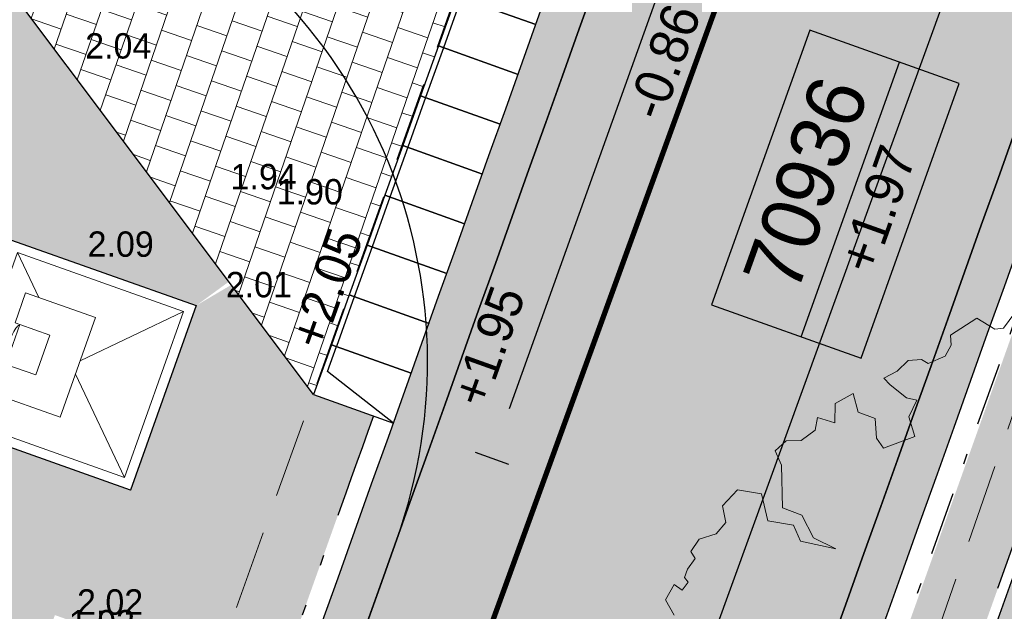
# Model space of a CAD drawing. Header units: metres. Extents: x 134157 to 138734, y 451157 to 455772.
# Tile 135 of 256: x 136401.39 to 136410.69, y 453369.06 to 453374.65. Entities that reach past the tile are written whole.
import ezdxf
from ezdxf import colors
from ezdxf.entities.mleader import LeaderData, LeaderLine
from ezdxf.enums import TextEntityAlignment as Align
from ezdxf.math import Vec2, Vec3

# ---------------------------------------------------------------- set-up
doc = ezdxf.new("R2010")
doc.units = ezdxf.units.M
for name, pattern in [('DASHDOT__G2', [1.2, 0.6, -0.3, 0, -0.3]), ('HIDDEN__G5', [1.125, 0.75, -0.375]), ('TR18X20__G2', [2.5999999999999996, 1, -0.4, 0, -0.4, 0, -0.4, 0, -0.4])]:
    doc.linetypes.add(name, pattern=pattern)
doc.layers.add('-DR-alg-hulplijnen bochtstralen uitritconstructies', color=210, linetype='Continuous', plot=False)
doc.layers.add('-DR-alg-hulplijnen kantverharding asflast nieuwe fietsstraat', color=7, linetype='Continuous', true_color=0xff9429, plot=False)
for name, color, linetype, lineweight in [('-DR-bs-boom', 253, 'Continuous', 13), ('-DR-bs-inr-ondergrondse afvalcontainer jutfaseweg', 253, 'Continuous', 9), ('-DR-nw-rio-HWA 125', 170, 'HIDDEN__G5', 13), ('-DR-nw-vh-arc-dubbelklinkers inritten', 253, 'Continuous', 9), ('-DR-nw-vh-arc-tegels 300x300x45', 253, 'Continuous', 9)]:
    doc.layers.add(name, color=color, linetype=linetype, lineweight=lineweight)
for name, color, linetype in [('-DR-bs-rio-DWA Jutfaseweg', 253, 'Continuous'), ('-DR-bs-rio-putnummer @ 0.2', 253, 'Continuous'), ('-DR-bs-rio-txt @ 0.2', 253, 'Continuous'), ('-DR-bs-txt-hoogtemaat', 253, 'Continuous'), ('-DR-nw-maatvoering', 3, 'Continuous'), ('-DR-nw-rio-txt aandachtspunten', 2, 'Continuous'), ('-DR-nw-txt-hoogtemaat', 2, 'Continuous'), ('-DR-nw-vh-band 10x20 ob', 2, 'HIDDEN__G5'), ('-DR-nw-vh-band 18-20x25', 2, 'TR18X20__G2'), ('-DR-nw-vh-band 5-20x25', 2, 'DASHDOT__G2'), ('-DR-nw-vh-band inritband 800x180x500mm', 2, 'Continuous'), ('-DR-nw-vh-kantverharding', 3, 'Continuous'), ('-DR-nw-vh-scheiding verhardingen trottoir', 1, 'Continuous')]:
    doc.layers.add(name, color=color, linetype=linetype)
doc.layers.add('-DR-nw-gr-arc-gras', color=7, linetype='Continuous', true_color=0xb5d5a4)
doc.layers.add('-DR-nw-vh-arc-asfalt fietsstraat rood', color=7, linetype='Continuous', lineweight=9, true_color=0xdfbfc7)
doc.layers.add('-DR-nw-vh-arc-sbs kf bruinrood rabat halfsteens', color=7, linetype='Continuous', lineweight=9, true_color=0xb88485)
doc.layers.add('-DR-nw-vh-arc-halfverharding stabilizer', color=7, linetype='Continuous', lineweight=9, true_color=0xe2e1c1, transparency=0.1)
doc.layers.add('-DR-nw-vh-kantverharding halfverharding stabilizer', color=7, linetype='Continuous', true_color=0xe2e1c1, transparency=0.1)
doc.styles.add('CiCom Engineering', font='txt', dxfattribs={"height": 1.8})
doc.styles.add('Drong', font='txt', dxfattribs={"height": 1.8})
doc.dimstyles.new('Drong', dxfattribs={"dimtxt": 1.8, "dimasz": 2.5, "dimexe": 0, "dimexo": 0, "dimgap": 0.9, "dimtad": 1, "dimzin": 0, "dimdsep": 46, "dimtxsty": 'Drong', "dimblk": 'dimblk-wit', "dimcen": 0, "dimse1": 1, "dimse2": 1, "dimclrd": 256, "dimclre": 1, "dimclrt": 7, "dimadec": 0, "dimazin": 0, "dimtfac": 1, "dimtmove": 0, "dimatfit": 3, "dimfxl": 1, "dimtolj": 1, "dimtzin": 0, "dimarcsym": 0})
pattern_1 = [(115.3356253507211, (136419.7180158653, 453326.2367068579), (-0.2236810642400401, -0.1059037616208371), [0.06, -0.187485]), (205.3356253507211, (136419.7180158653, 453326.2367068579), (0.1059037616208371, -0.22368106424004), [0.06, -0.187485])]

# ---------------------------------------------------------------- blocks, each defined once
blk = doc.blocks.new('Boom bestaand 1')
blk.add_lwpolyline([(-0.4931990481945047, 0.06071941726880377), (-0.4854294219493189, 0.04730521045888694), (-0.4875485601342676, 0.04024520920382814), (-0.5016751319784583, 0.03036107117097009), (-0.4974370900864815, 0.00494493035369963), (-0.4896674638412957, 0.002120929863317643), (-0.4832352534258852, -0.006023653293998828), (-0.4832352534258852, -0.0211265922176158), (-0.4885680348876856, -0.02468023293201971), (-0.4921233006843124, -0.03534115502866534), (-0.4876793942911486, -0.04689045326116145), (-0.4867905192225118, -0.05932826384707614), (-0.4796799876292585, -0.05666299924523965), (-0.4645700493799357, -0.04866734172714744), (-0.459237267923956, -0.04156006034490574), (-0.449460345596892, -0.05310935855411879), (-0.4325726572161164, -0.05488624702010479), (-0.4341562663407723, -0.082442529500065), (-0.4438616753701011, -0.08442230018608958), (-0.4591129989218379, -0.0788789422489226), (-0.4694125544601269, -0.08976781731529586), (-0.4852582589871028, -0.08739209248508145), (-0.4834755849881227, -0.1044182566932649), (-0.4690165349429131, -0.1107536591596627), (-0.4787219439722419, -0.1222364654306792), (-0.4698088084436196, -0.1279778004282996), (-0.4666397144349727, -0.1420344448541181), (-0.471197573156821, -0.1534835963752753), (-0.4672833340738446, -0.1649416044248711), (-0.4544219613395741, -0.1649416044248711), (-0.4219893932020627, -0.1780763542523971), (-0.409966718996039, -0.1657799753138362), (-0.389277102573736, -0.1643826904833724), (-0.3736199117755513, -0.1512478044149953), (-0.3909544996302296, -0.175281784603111), (-0.4052137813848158, -0.175281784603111), (-0.4169567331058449, -0.1934470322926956), (-0.4393239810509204, -0.1892550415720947), (-0.4502279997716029, -0.2060228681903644), (-0.4429587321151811, -0.2225112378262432), (-0.4293484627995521, -0.2253992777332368), (-0.4239762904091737, -0.2366267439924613), (-0.4254414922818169, -0.2510271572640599), (-0.418848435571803, -0.2612782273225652), (-0.4122553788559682, -0.2603019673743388), (-0.4066391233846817, -0.2695767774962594), (-0.4012669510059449, -0.2747023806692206), (-0.3966274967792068, -0.2734819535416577), (-0.3924762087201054, -0.2805602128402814), (-0.3993135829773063, -0.2847094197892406), (-0.3905228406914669, -0.2961809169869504), (-0.3763599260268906, -0.2947164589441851)])
blk = doc.blocks.new('*U16')
for points in [[(3.702916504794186, 10.35801184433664), (2.949606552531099, 10.62731486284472), (2.781292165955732, 10.1564961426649), (3.534602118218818, 9.887193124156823)], [(3.702916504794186, 10.35801184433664), (2.912531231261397, 10.37507406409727), (2.828374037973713, 10.13966470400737)], [(3.53460211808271, 9.887193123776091), (2.781292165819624, 10.15649614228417), (2.612977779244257, 9.685677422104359), (3.366287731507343, 9.416374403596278)], [(2.828374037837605, 10.13966470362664), (2.660059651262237, 9.668845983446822)], [(3.366287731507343, 9.416374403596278), (2.612977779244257, 9.685677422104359), (2.444663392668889, 9.214858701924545), (3.197973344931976, 8.945555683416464)], [(2.660059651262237, 9.668845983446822), (2.491745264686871, 9.198027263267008)], [(3.197973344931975, 8.945555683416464), (2.444663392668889, 9.214858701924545), (2.276349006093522, 8.74403998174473), (3.029658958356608, 8.47473696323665)], [(2.491745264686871, 9.198027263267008), (2.323430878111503, 8.727208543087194)], [(3.029658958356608, 8.47473696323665), (2.276349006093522, 8.74403998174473), (2.108034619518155, 8.273221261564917), (2.861344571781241, 8.003918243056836)], [(2.323430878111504, 8.727208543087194), (2.155116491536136, 8.25638982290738)], [(2.861344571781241, 8.003918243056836), (2.108034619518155, 8.273221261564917), (1.939720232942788, 7.802402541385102), (2.693030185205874, 7.533099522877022)], [(2.155116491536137, 8.25638982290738), (1.986802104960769, 7.785571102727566)], [(2.693030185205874, 7.533099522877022), (1.939720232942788, 7.802402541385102), (1.771405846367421, 7.331583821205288), (2.524715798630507, 7.062280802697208)], [(1.986802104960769, 7.785571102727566), (1.818487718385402, 7.314752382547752)], [(2.524715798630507, 7.062280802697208), (1.77140584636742, 7.331583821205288), (1.603091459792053, 6.860765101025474), (2.35640141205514, 6.591462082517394)], [(1.818487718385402, 7.314752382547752), (1.650173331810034, 6.843933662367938)], [(2.35640141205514, 6.591462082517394), (1.603091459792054, 6.860765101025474), (1.434777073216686, 6.38994638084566), (2.188087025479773, 6.12064336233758)], [(1.650173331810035, 6.843933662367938), (1.481858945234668, 6.373114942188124)], [(2.188087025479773, 6.120643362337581), (1.434777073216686, 6.389946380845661), (1.266462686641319, 5.919127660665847), (2.019772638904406, 5.649824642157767)], [(1.481858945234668, 6.373114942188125), (1.3135445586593, 5.90229622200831)], [(2.019772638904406, 5.649824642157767), (1.266462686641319, 5.919127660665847), (1.098148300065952, 5.448308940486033), (1.851458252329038, 5.179005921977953)], [(1.3135445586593, 5.902296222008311), (1.145230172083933, 5.431477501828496)], [(1.851458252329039, 5.179005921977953), (1.098148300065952, 5.448308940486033), (0.929833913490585, 4.977490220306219), (1.683143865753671, 4.708187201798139)], [(1.145230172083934, 5.431477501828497), (0.9769157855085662, 4.960658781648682)], [(1.683143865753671, 4.708187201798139), (0.9298339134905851, 4.977490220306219), (0.7615195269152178, 4.506671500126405), (1.514829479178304, 4.237368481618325)], [(0.9769157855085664, 4.960658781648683), (0.808601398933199, 4.489840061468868)], [(1.514829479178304, 4.237368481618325), (0.761519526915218, 4.506671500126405), (0.5932051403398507, 4.035852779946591), (1.346515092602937, 3.766549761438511)], [(0.8086013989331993, 4.489840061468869), (0.6402870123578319, 4.019021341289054)], [(1.346515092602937, 3.766549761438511), (0.5932051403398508, 4.035852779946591), (0.4248907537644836, 3.565034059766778), (1.17820070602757, 3.295731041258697)], [(0.6402870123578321, 4.019021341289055), (0.4719726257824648, 3.548202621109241)], [(1.17820070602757, 3.295731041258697), (0.4248907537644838, 3.565034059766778), (0.2565763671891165, 3.094215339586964), (1.009886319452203, 2.824912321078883)], [(0.471972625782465, 3.548202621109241), (0.3036582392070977, 3.077383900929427)], [(1.009886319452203, 2.824912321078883), (0.2565763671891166, 3.094215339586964), (0.08826198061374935, 2.62339661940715), (0.8415719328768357, 2.354093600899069)], [(0.3036582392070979, 3.077383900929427), (0.1353438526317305, 2.606565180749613)], [(0.8415719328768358, 2.354093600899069), (0.08826198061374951, 2.62339661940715), (-0.08005240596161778, 2.152577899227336), (0.6732575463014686, 1.883274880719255)], [(0.1353438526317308, 2.606565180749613), (-0.03297053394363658, 2.135746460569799)], [(0.6732575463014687, 1.883274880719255), (-0.08005240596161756, 2.152577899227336), (-0.2483667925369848, 1.681759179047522), (0.5049431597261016, 1.412456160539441)], [(-0.0329705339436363, 2.1357464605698), (-0.2012849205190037, 1.664927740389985)], [(0.5049431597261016, 1.412456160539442), (-0.2483667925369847, 1.681759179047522), (-0.416681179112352, 1.210940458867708), (0.3366287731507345, 0.9416374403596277)], [(-0.2012849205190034, 1.664927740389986), (-0.3695993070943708, 1.194109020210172)], [(0.3366287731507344, 0.9416374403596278), (-0.4166811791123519, 1.210940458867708), (-0.5849955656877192, 0.7401217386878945), (0.1683143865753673, 0.4708187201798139)], [(-0.3695993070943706, 1.194109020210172), (-0.537913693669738, 0.7232903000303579)], [(0.1683143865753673, 0.470818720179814), (-0.5849955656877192, 0.7401217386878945), (-0.7533099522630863, 0.2693030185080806), (1.463772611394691e-16, 1.346472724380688e-17)], [(0, 1.83697019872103e-16), (-0.6220708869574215, 0.4878809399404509), (-0.5379136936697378, 0.7232903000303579)]]:
    blk.add_lwpolyline(points)
blk = doc.blocks.new('Ondergrondse container')
at = {"flags": 128}
blk.add_lwpolyline([(-0.9250000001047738, 0), (0.9249999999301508, 0), (0.9249999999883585, 1.849999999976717), (-0.9250000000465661, 1.849999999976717)], close=True, dxfattribs=at)
for points in [[(-0.8325000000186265, 0.09250000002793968), (0.8324999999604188, 0.09250000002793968), (0.8324999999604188, 1.757499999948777), (-0.8325000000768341, 1.757499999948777)], [(-0.1999999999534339, 0.3425000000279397), (0.2000000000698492, 0.3425000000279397), (0.2000000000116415, 0.6425000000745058), (-0.2000000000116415, 0.6425000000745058)]]:
    blk.add_lwpolyline(points, close=True)
for points in [[(-0.8324999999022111, 1.757499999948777), (-0.06749999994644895, 0.9924999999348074)], [(0.8324999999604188, 1.757499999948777), (0.06750000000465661, 0.9924999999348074)], [(-0.5, 0.4249999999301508), (-0.8324999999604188, 0.09249999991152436)], [(0.4999999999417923, 0.4250000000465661), (0.8324999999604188, 0.09250000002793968)], [(-0.1999999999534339, 0.3425000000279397), (-0.1999999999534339, 0.2924999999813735)], [(0.2000000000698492, 0.3425000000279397), (0.2000000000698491, 0.2924999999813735)]]:
    blk.add_lwpolyline(points, dxfattribs=at)
blk.add_lwpolyline([(0.2000000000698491, 0.2924999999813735), (0.4999999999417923, 0.2924999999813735), (0.5, 0.9924999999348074), (-0.4999999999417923, 0.9924999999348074), (-0.5, 0.2924999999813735), (-0.1999999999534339, 0.2924999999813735)])
blk.add_ellipse((-5.820768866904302e-11, 0.3425000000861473), major_axis=(0.1901252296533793, 0.0006822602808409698), ratio=0.2103862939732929, start_param=3.12453125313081, end_param=6.266136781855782)
blk = doc.blocks.new('*U120')
at = {"style": 'Drong'}
blk.add_attdef('BOBL', text='', height=1.799999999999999, rotation=359.6866206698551, dxfattribs=at).set_placement((-157.4754900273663, 0.8613209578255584), align=Align.BOTTOM_LEFT)
blk.add_attdef('MATERIAAL', text='', height=1.799999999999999, rotation=359.6866206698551, dxfattribs=at).set_placement((0, 0), align=Align.BOTTOM_CENTER)
blk.add_attdef('BOBR', text='', height=1.799999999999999, rotation=359.6866206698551, dxfattribs=at).set_placement((162.1673314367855, -0.8869832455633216), align=Align.BOTTOM_RIGHT)
blk = doc.blocks.new('dimblk-wit')
at = {"color": 7}
blk.add_line((2.842170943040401e-14, -0.3333333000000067), (-2.842170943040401e-14, 0.3333333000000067), dxfattribs=at)
blk.add_solid([(0, 0), (-0.7999999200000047, 0.1999999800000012), (-0.7999999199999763, -0.1999999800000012)], dxfattribs=at)
blk = doc.blocks.new('*D789')
at = {"layer": '-DR-nw-maatvoering', "lineweight": -2, "transparency": 16777216}
blk.add_line((136406.0190415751, 453370.9796806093), (136409.385329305, 453380.3960550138), dxfattribs=at)
at = {"layer": 'Defpoints', "color": 0, "transparency": 16777216}
for p in [(136408.6242632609, 453381.199120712), (136409.5536436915, 453380.866873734), (136404.9213467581, 453370.8411088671)]:
    blk.add_point(p, dxfattribs=at)
at = {"layer": '-DR-nw-maatvoering', "lineweight": -2, "transparency": 16777216, "xscale": 0.5, "yscale": 0.5, "zscale": 0.5}
for p, rotation in [((136409.5536436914, 453380.866873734), 70.32838673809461), ((136405.8507271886, 453370.5088618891), 250.3283867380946)]:
    blk.add_blockref('dimblk-wit', p, dxfattribs=dict(at, rotation=rotation))
at = {"layer": '-DR-nw-maatvoering', "color": 7, "transparency": 16777216, "insert": (136407.3597191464, 453375.8102971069), "char_height": 0.36, "attachment_point": 5, "rotation": 70.32838673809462, "style": 'Drong'}
blk.add_mtext('\\A1;11.00', dxfattribs=at)
blk = doc.blocks.new('*U2241')
at = {"color": 0}
blk.add_lwpolyline([(-6.893567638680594, 0), (6.893567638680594, 0), (6.893567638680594, 7.5), (-6.893567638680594, 7.5)], close=True, dxfattribs=at)
blk.add_lwpolyline([(-6.893567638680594, 3), (6.893567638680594, 3)], dxfattribs=at)
at = {"style": 'CiCom Engineering'}
for tag, height, p in [('PUTNUMMER', 2.75, (0, 3.868949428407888)), ('MAAIVELD', 1.8, (0, 0.7512558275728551))]:
    blk.add_attdef(tag, text='', height=height, dxfattribs=at).set_placement(p, align=Align.CENTER)

msp = doc.modelspace()

# ---------------------------------------------------------------- hatches: boundary and pattern name
at = {"layer": '-DR-nw-gr-arc-gras', "transparency": 33554687}
h = msp.add_hatch(dxfattribs=at)
h.set_pattern_fill('AGR-BOLLEN', color=256, scale=0.1, pattern_type=2)
h.set_pattern_definition(pattern_1)
edge = h.paths.add_edge_path()
edge.add_arc((-7000776.809524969, 3043164.567559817), 7592527.997363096, 340.0567505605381, 340.0572256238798)
edge.add_line((136455.7815594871, 453494.2542758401), (136455.1236032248, 453494.4934109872))
edge.add_arc((380495.2223584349, 364992.5484406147), 259592.3035530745, 160.0666568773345, 160.0804453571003)
edge.add_line((136433.832290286, 453435.7615323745), (136433.813485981, 453435.768343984))
edge.add_line((136433.813485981, 453435.768343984), (136432.1794965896, 453431.2550945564))
edge.add_line((136432.1794965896, 453431.2550945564), (136432.198303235, 453431.2482893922))
edge.add_line((136432.198303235, 453431.2482893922), (136431.6776287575, 453429.8696050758))
edge.add_line((136431.6776287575, 453429.8696050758), (136432.3363505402, 453429.6312341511))
edge.add_line((136432.3363505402, 453429.6312341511), (136434.3092713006, 453435.0765756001))
h = msp.add_hatch(dxfattribs=at)
h.set_pattern_fill('AGR-BOLLEN', color=256, scale=0.1, pattern_type=2)
h.set_pattern_definition(pattern_1)
edge = h.paths.add_edge_path()
edge.add_line((136383.2134454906, 453288.9019834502), (136370.3107921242, 453255.8015622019))
edge.add_line((136370.3107921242, 453255.8015622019), (136371.2564993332, 453255.4863635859))
edge.add_line((136371.2564993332, 453255.4863635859), (136384.1510128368, 453288.5538067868))
edge.add_line((136384.1510128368, 453288.5538067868), (136396.0961381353, 453322.3793146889))
edge.add_arc((144469.9212397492, 450472.5629594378), 8562.015243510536, 160.31249212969, 160.5585073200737, ccw=False)
edge.add_arc((136275.9270339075, 453000.1713109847), 380.646841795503, 69.38656361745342, 69.63257880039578, ccw=False)
edge.add_arc((138171.7297984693, 452736.5348694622), 1867.673052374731, 160.368791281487, 160.6148064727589, ccw=False)
edge.add_arc((136543.2276384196, 453720.0757027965), 379.2681389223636, 249.6101479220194, 249.85616311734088, ccw=False)
edge.add_arc((139775.6477578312, 452174.23586996), 3568.915535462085, 160.2709000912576, 160.5169152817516, ccw=False)
edge.add_line((136416.2303610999, 453379.0067418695), (136415.2888679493, 453379.3437739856))
edge.add_arc((149594.404130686, 448661.5345121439), 13998.09999034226, 160.3038426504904, 160.5498578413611)
edge.add_line((136395.1532065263, 453322.7123011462), (136383.2134454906, 453288.9019834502))
h = msp.add_hatch(dxfattribs=at)
h.set_pattern_fill('AGR-BOLLEN', color=256, scale=0.1, pattern_type=2)
h.set_pattern_definition(pattern_1)
edge = h.paths.add_edge_path()
edge.add_line((136414.3135629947, 453379.5862788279), (136414.3135432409, 453379.5862858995))
edge.add_line((136414.3135432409, 453379.5862858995), (136413.6545857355, 453379.8225859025))
edge.add_arc((132439.7669734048, 454785.6653569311), 4215.231506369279, 340.2995085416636, 340.51774123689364, ccw=False)
edge.add_line((136408.2710879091, 453364.6967628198), (136408.9108490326, 453364.4663061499))
edge.add_line((136408.9108490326, 453364.4663061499), (136414.3135629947, 453379.5862788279))
at = {"layer": '-DR-nw-vh-arc-asfalt fietsstraat rood', "transparency": 33554687}
h = msp.add_hatch(color=256, dxfattribs=at)
h.dxf.hatch_style = 1
h.paths.add_polyline_path([(136403.7367146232, 453366.331426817), (136407.687828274, 453364.9070308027, -0.0006365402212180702), (136419.7061011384, 453398.4672454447), (136415.7538046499, 453399.8882846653, 0.0006362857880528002)])
at = {"layer": '-DR-nw-vh-arc-dubbelklinkers inritten'}
h = msp.add_hatch(dxfattribs=at)
h.set_pattern_fill('AVH-TEGEL_200X200_HALFST', color=256, scale=1.5, angle=161, pattern_type=2)
h.set_pattern_definition([(161, (0, 0), (-0.3324907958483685, -0.04415734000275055), [0.3, -0.3]), (251, (0, 0), (0.2836555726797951, -0.097670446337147), [])])
h.paths.add_polyline_path([(136407.9385078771, 453381.6570940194), (136400.7719179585, 453380.0515230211), (136398.1736874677, 453381.309872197), (136396.8660441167, 453378.6098594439), (136399.5015236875, 453377.3334701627), (136404.1680368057, 453371.1104118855)])
at = {"layer": '-DR-nw-vh-arc-halfverharding stabilizer'}
h = msp.add_hatch(dxfattribs=at)
h.set_pattern_fill('GRAVEL', color=256, scale=0.03)
h.set_pattern_definition([(228.0127875, (0.54864, 0.7619999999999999), (-6.096000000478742, -6.857999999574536), [0.102516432, -10.1491450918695]), (184.969741, (0.4800599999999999, 0.6858), (9.143999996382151, 0.7620000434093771), [0.175921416, -17.41621466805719]), (132.5104471, (0.3048, 0.6705599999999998), (7.620000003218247, -8.381999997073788), [0.124044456, -12.28041683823]), (267.273689, (0.00762, 0.4800599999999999), (0.7620000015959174, 15.23999999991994), [0.160201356, -15.8599312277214]), (292.83365418, (0, 0.32004), (-3.810000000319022, 9.143999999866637), [0.15709011, -15.5519423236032]), (357.2736889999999, (0.06096, 0.17526), (-15.23999999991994, 0.7620000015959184), [0.160201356, -15.8599312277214]), (37.69424047, (0.22098, 0.16764), (-9.905999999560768, -7.620000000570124), [0.211858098, -20.9739345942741]), (72.25532837, (0.38862, 0.29718), (5.334000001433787, 16.76399999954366), [0.200015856, -19.8015769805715]), (121.42956562, (0.4495799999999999, 0.48768), (-6.096000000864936, 9.905999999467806), [0.1607439, -15.9136637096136]), (175.2363583, (0.36576, 0.6248400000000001), (8.381999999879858, -0.7620000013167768), [0.183513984, -8.992181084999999]), (222.3974378, (0.18288, 0.64008), (-9.143999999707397, -8.382000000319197), [0.237323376, -23.4950317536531]), (138.81407483, (0.7619999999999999, 0.47244), (-5.333999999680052, 4.572000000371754), [0.08100136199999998, -8.0191697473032]), (171.4692344, (0.70104, 0.52578), (9.906000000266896, -1.523999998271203), [0.154104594, -15.256391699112]), (225, (0.54864, 0.54864), (-1.06581410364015e-16, -0.7620000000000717), [0.107762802, -0.9698679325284]), (203.19859051, (0.4953, 0.64008), (3.810000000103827, 1.5239999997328), [0.05803239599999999, -5.745186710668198]), (291.80140949, (0.44196, 0.61722), (-0.7620000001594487, 2.285999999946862), [0.082069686, -4.021425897]), (30.96375653, (0.47244, 0.5410200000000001), (2.286000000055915, 1.523999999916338), [0.133295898, -4.309889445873]), (161.56505118, (0.5867399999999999, 0.6096), (1.524000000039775, -0.761999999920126), [0.096386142, -2.3132694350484]), (16.389540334, (0, 0.61722), (7.620000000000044, 2.286000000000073), [0.1350264, -13.3676480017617]), (70.34617594, (0.12954, 0.65532), (-3.048000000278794, -8.381999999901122), [0.113279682, -11.21466470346]), (293.19859051, (0.5867399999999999, 0.7619999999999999), (-1.523999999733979, 3.810000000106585), [0.11606403, -5.687155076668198]), (343.6104596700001, (0.6324599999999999, 0.65532), (-7.620000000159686, 2.285999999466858), [0.1350264, -13.367648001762]), (339.44395478, (0, 0.14478), (-3.809999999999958, 1.524000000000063), [0.1302105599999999, -6.3803202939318]), (294.7751406, (0.12192, 0.09906), (-3.810000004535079, 8.381999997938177), [0.109101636, -10.801078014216]), (66.80140949, (0.59436, 0), (1.523999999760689, 3.810000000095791), [0.11606403, -5.687155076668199]), (17.35402464, (0.64008, 0.10668), (-9.905999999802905, -3.048000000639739), [0.127734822, -12.64571279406]), (69.44395478, (0.22098, 0), (-1.524000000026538, -3.809999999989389), [0.06510527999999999, -6.445425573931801]), (101.309932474, (0.54864, 0), (-0.7620000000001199, 3.048000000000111), [0.03885437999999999, -3.8465984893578]), (165.963756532, (0.5410200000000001, 0.0381), (2.285999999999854, -0.7619999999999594), [0.15709011, -2.9847163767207]), (186.00900596, (0.38862, 0.0762), (7.61999999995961, 0.762000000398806), [0.1455801, -14.4124094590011]), (303.69006753, (0.47244, 0.47244), (-0.7620000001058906, 1.523999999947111), [0.109897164, -2.637532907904]), (353.15722659, (0.5334, 0.3809999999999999), (12.9540000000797, -1.523999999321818), [0.191867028, -18.9948027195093]), (60.9453959, (0.7239, 0.35814), (-3.048000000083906, -5.333999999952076), [0.078452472, -7.766817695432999]), (90, (0.7619999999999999, 0.42672), (-0.7619999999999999, 0.7619999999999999), [0.04572, -0.7162799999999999]), (120.25643716, (0.37338, 0.09906), (3.047999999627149, -5.334000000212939), [0.105860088, -10.48018223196]), (48.01278749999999, (0.32004, 0.1905), (6.096000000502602, 6.857999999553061), [0.205032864, -10.0466286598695]), (0, (0.4572, 0.3429), (0.7619999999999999, 0.7619999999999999), [0.19812, -0.5638799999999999]), (325.3048465, (0.65532, 0.3429), (7.620000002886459, -5.333999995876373), [0.120482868, -11.927795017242]), (254.0546040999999, (0.75438, 0.27432), (-0.761999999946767, -3.048000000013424), [0.110948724, -5.4364950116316]), (207.64597536, (0.7239, 0.16764), (-14.478000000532, -7.619999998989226), [0.18064353, -17.8837393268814]), (175.42607874, (0.5638799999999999, 0.08381999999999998), (-9.905999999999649, 0.7619999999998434), [0.191108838, -18.919753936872])])
edge = h.paths.add_edge_path()
edge.add_line((136415.7943246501, 453380.7555198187), (136414.9477223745, 453381.0586344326))
edge.add_line((136414.9477223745, 453381.0586344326), (136414.1941770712, 453381.3288532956))
edge.add_line((136414.1941770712, 453381.3288532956), (136413.6883407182, 453379.9167166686))
edge.add_line((136413.6883407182, 453379.9167166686), (136414.4413733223, 453379.6466816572))
edge.add_arc((149594.4041396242, 448661.5345089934), 13998.99999981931, 160.3038444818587, 160.369920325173)
edge.add_line((136409.0090184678, 453364.4438738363), (136409.8567115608, 453364.141522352))
edge.add_arc((149594.404139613, 448661.5345090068), 13998.0999998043, 160.3038426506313, 160.3699203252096, ccw=False)
edge.add_line((136415.2888679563, 453379.3437740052), (136415.7943246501, 453380.7555198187))
at = {"layer": '-DR-nw-vh-arc-sbs kf bruinrood rabat halfsteens', "transparency": 33554687}
h = msp.add_hatch(color=256, dxfattribs=at)
h.dxf.hatch_style = 1
h.paths.add_polyline_path([(136403.7367146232, 453366.3314268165, -0.0006362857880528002), (136415.7538046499, 453399.8882846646), (136415.3874744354, 453400.0199978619), (136409.4668710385, 453383.5524006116), (136409.3657958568, 453383.2701124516), (136408.7253070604, 453381.4813212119), (136408.6242634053, 453381.199121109), (136408.455948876, 453380.7283019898), (136408.2876344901, 453380.2574832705), (136408.1193201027, 453379.78666455), (136407.9510057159, 453379.3158458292), (136407.7826913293, 453378.8450271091), (136407.6143769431, 453378.3742083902), (136407.446062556, 453377.9033896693), (136407.2777481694, 453377.4325709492), (136407.1094337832, 453376.9617522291), (136406.9411193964, 453376.4909335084), (136406.7728050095, 453376.0201147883), (136406.6044906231, 453375.5492960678), (136406.4361762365, 453375.0784773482), (136406.2678618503, 453374.6076586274), (136406.0995474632, 453374.1368399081), (136405.9312330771, 453373.6660211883), (136405.7629186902, 453373.195202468), (136405.5946043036, 453372.7243837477), (136405.4262899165, 453372.2535650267), (136405.2579755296, 453371.7827463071), (136405.0896611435, 453371.311927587), (136404.9213466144, 453370.8411084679), (136404.0864534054, 453368.5020136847), (136403.3620742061, 453366.4664865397)])
h = msp.add_hatch(color=256, dxfattribs=at)
h.dxf.hatch_style = 1
h.paths.add_polyline_path([(136414.0731122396, 453381.5847209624, -0.0003177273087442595), (136420.0825103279, 453398.3319083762), (136419.7061011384, 453398.467245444, 0.0006365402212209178), (136407.6878282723, 453364.9070308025), (136408.0641248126, 453364.7713740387, -0.000284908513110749), (136413.4326553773, 453379.7959182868), (136413.4325946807, 453379.7959400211)])
at = {"layer": '-DR-nw-vh-arc-tegels 300x300x45'}
h = msp.add_hatch(dxfattribs=at)
h.set_pattern_fill('AVH-TEGEL_200X200_HALFST', color=256, scale=2, angle=71, pattern_type=2)
h.set_pattern_definition([(71, (0, 0), (-0.05887645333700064, 0.443321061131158), [0.4, -0.4]), (161, (0, 0), (-0.1302272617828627, -0.3782074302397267), [])])
edge = h.paths.add_edge_path()
edge.add_line((136401.7250042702, 453369.0256480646), (136403.5148012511, 453368.3875163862))
edge.add_line((136403.5148012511, 453368.3875163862), (136403.615550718, 453368.6700930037))
edge.add_line((136403.615550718, 453368.6700930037), (136403.8980505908, 453368.5692603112))
edge.add_arc((149594.4041396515, 448661.5345091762), 14005.19999978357, 160.3508874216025, 160.3610484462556, ccw=False)
edge.add_line((136404.7330192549, 453370.908434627), (136404.1680368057, 453371.1104118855))
edge.add_line((136404.1680368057, 453371.1104118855), (136403.3906654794, 453372.1470803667))
edge.add_line((136403.3906654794, 453372.1470803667), (136403.0586526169, 453371.9511448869))
edge.add_line((136403.0586526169, 453371.9511448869), (136402.9177774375, 453371.5548092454))
edge.add_line((136402.9177774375, 453371.5548092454), (136402.43905716, 453370.2079864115))
edge.add_line((136402.43905716, 453370.2079864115), (136400.6958986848, 453370.8275818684))
edge.add_line((136400.6958986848, 453370.8275818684), (136401.3154941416, 453372.5707403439))
edge.add_line((136401.3154941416, 453372.5707403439), (136403.0586526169, 453371.9511448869))
edge.add_line((136403.0586526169, 453371.9511448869), (136403.3679650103, 453372.1773527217))
edge.add_line((136403.3679650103, 453372.1773527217), (136399.81943648, 453376.9021115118))
edge.add_line((136399.81943648, 453376.9021115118), (136398.377, 453372.898))
edge.add_line((136398.377, 453372.898), (136392.789, 453357.451))
edge.add_line((136392.789, 453357.451), (136391.8831152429, 453355.0668620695))
edge.add_line((136391.8831152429, 453355.0668620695), (136391.5102040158, 453355.1741868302))
edge.add_line((136391.5102040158, 453355.1741868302), (136389.1211152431, 453349.0588620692))
edge.add_line((136389.1211152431, 453349.0588620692), (136388.1498519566, 453346.4660627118))
edge.add_line((136388.1498519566, 453346.4660627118), (136392.323, 453344.983))
edge.add_line((136392.323, 453344.983), (136393.8836929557, 453346.9755459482))
edge.add_arc((149595.5369525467, 448664.7103144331), 14007.40006156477, 160.3760695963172, 160.4717964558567, ccw=False)
edge = h.paths.add_edge_path(flags=16)
edge.add_line((136395.806041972, 453358.0750498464), (136397.3160434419, 453357.5375361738))
edge.add_arc((149925.824551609, 448547.491664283), 14358.17132316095, 160.4272143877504, 160.4715156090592)
edge.add_line((136393.6009498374, 453347.0758271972), (136392.0880040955, 453347.6133754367))
edge.add_arc((149259.7091545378, 448780.4030294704), 13654.12334848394, 160.4116925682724, 160.4582820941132, ccw=False)
edge = h.paths.add_edge_path(flags=0)
edge.add_line((136395.7323685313, 453357.5698702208), (136397.0542071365, 453357.0994483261))
edge.add_arc((149595.5367652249, 448664.7103809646), 14007.79986277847, 160.4284339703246, 160.4713872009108)
edge.add_line((136393.5401481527, 453347.2035543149), (136392.2156833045, 453347.6741354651))
edge.add_arc((149594.4042226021, 448661.5344781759), 14009.20008832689, 160.414641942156, 160.4575938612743, ccw=False)
edge = h.paths.add_edge_path(flags=16)
edge.add_arc((142185.3068175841, 451300.103945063), 6144.39241967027, 160.3789094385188, 160.4202360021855, ccw=False)
edge.add_line((136397.6952452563, 453363.3805854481), (136399.2037123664, 453362.8433838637))
edge.add_arc((199932.0091653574, 430753.6083321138), 67435.85751180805, 160.4110290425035, 160.4147943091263)
edge.add_line((136397.7180542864, 453358.6681941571), (136396.2085412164, 453359.2055339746))
edge = h.paths.add_edge_path(flags=0)
edge.add_arc((134405.0716607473, 454070.0876732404), 2114.331958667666, 340.3657892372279, 340.467577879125)
edge.add_line((136397.728991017, 453363.1814591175), (136399.0490716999, 453362.7113464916))
edge.add_arc((134873.1694235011, 453902.9959977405), 1618.708190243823, 340.3689800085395, 340.5019242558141, ccw=False)
edge.add_line((136397.7913347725, 453359.1722828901), (136396.4699950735, 453359.6425272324))

# ---------------------------------------------------------------- linework, layer by layer
at = {"layer": '-DR-alg-hulplijnen bochtstralen uitritconstructies', "flags": 128}
msp.add_lwpolyline([(136402.0402920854, 453361.5725161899), (136404.9529672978, 453369.7388734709, 0.3828045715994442), (136402.4229548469, 453375.9185916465), (136400.6865975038, 453376.7595269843)], format="xyb", dxfattribs=at)
at = {"layer": '-DR-alg-hulplijnen kantverharding asflast nieuwe fietsstraat'}
for points in [[(136615.5574884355, 453953.711278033), (136612.5988155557, 453946.9774368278), (136593.3968481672, 453893.9480587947), (136588.980006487, 453881.7567302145), (136586.9296896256, 453874.6504554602, -0.01588767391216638), (136585.9525370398, 453871.6277406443), (136586.3288476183, 453871.4914783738), (136577.7383367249, 453847.7673755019, 0.004101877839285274), (136569.551446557, 453824.5650928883, -0.004267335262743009), (136561.0217986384, 453800.4168774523), (136429.6486940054, 453438.3572199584, 0.002151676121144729), (136389.0241510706, 453324.8767131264), (136377.1192577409, 453291.1651317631), (136363.7665480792, 453256.9101376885), (136363.728095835, 453256.80125087)], [(136620.467022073, 453951.9335331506), (136618.8898399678, 453946.4661328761, -0.01664357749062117), (136617.8615883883, 453943.301182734), (136595.3671784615, 453881.1791853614, -0.01664357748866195), (136594.1306749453, 453878.0896433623), (136591.8416891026, 453872.87998761, 0.01163646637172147), (136590.9554707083, 453870.7283732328), (136590.605185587, 453869.7904456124), (136590.2290830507, 453869.9266325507), (136581.6874133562, 453846.3374126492, 0.004101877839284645), (136573.5234525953, 453823.2001137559, -0.004267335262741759), (136564.9699280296, 453798.9843013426), (136433.5968233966, 453436.9246438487, 0.002151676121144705), (136392.9844638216, 453323.4781699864), (136381.0570405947, 453289.7027897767), (136367.704330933, 453255.4477957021), (136367.6831793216, 453255.3878998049)]]:
    msp.add_lwpolyline(points, format="xyb", dxfattribs=at)
at = {"layer": '-DR-bs-rio-DWA Jutfaseweg', "const_width": 0.05, "flags": 128}
msp.add_lwpolyline([(136385.6001283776, 453313.2417282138), (136408.1042717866, 453375.1461283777)], dxfattribs=at)
at = {"layer": '-DR-nw-rio-HWA 125'}
msp.add_lwpolyline([(136400.7906867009, 453361.680285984), (136409.9325603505, 453387.2626585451)], dxfattribs=at)
at = {"layer": '-DR-nw-rio-HWA 125', "flags": 128}
msp.add_lwpolyline([(136404.0640880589, 453351.6598860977), (136405.2616740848, 453355.0111785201), (136414.7646739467, 453382.4560349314)], dxfattribs=at)
at = {"layer": '-DR-nw-vh-band 10x20 ob', "ltscale": 0.9}
msp.add_lwpolyline([(136393.0301461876, 453319.703468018), (136394.2102749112, 453323.0452875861, -0.001068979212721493), (136414.2631114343, 453379.4454112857)], format="xyb", dxfattribs=at)
at = {"layer": '-DR-nw-vh-band 18-20x25'}
msp.add_lwpolyline([(136403.8980517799, 453368.5692636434, -4.433436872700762e-05), (136404.732992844, 453370.9083606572, -4.433436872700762e-05)], format="xyb", dxfattribs=at)
at = {"layer": '-DR-nw-vh-band 5-20x25'}
msp.add_lwpolyline([(136392.703045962, 453320.8793922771), (136393.550222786, 453323.2783781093, -0.001051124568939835), (136413.2671326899, 453378.7399570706)], format="xyb", dxfattribs=at)
at = {"layer": '-DR-nw-vh-kantverharding'}
for points in [[(136363.728095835, 453256.80125087), (136363.7665480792, 453256.9101376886), (136377.1192577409, 453291.1651317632), (136389.0241510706, 453324.8767131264, -0.002151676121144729), (136429.6486940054, 453438.3572199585), (136561.0217986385, 453800.4168774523, 0.004267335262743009), (136569.551446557, 453824.5650928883, -0.004101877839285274), (136577.738336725, 453847.767375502), (136586.3288476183, 453871.4914783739), (136585.9525370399, 453871.6277406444)], [(136367.6831793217, 453255.3878998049), (136367.704330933, 453255.4477957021), (136381.0570405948, 453289.7027897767), (136392.9844638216, 453323.4781699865, -0.002151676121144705), (136433.5968233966, 453436.9246438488), (136564.9699280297, 453798.9843013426, 0.004267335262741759), (136573.5234525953, 453823.2001137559, -0.004101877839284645), (136581.6874133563, 453846.3374126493), (136590.2290830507, 453869.9266325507), (136590.605185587, 453869.7904456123)], [(136392.187695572, 453320.0206781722), (136393.3616364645, 453323.3449754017, -0.002151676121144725), (136433.9728357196, 453436.7882080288), (136565.3459403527, 453798.8478655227, 0.004267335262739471), (136573.9017388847, 453823.0701157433, -0.004101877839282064), (136582.0635158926, 453846.2012257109), (136590.4689986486, 453869.4143430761)], [(136388.645266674, 453325.0050604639, -0.002151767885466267), (136429.2726816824, 453438.4936557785), (136433.4882348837, 453450.1115721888)], [(136393.0411372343, 453319.4342793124), (136394.3045680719, 453323.0119889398, -0.001073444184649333), (136414.4415241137, 453379.6471028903, -0.001073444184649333)]]:
    msp.add_lwpolyline(points, format="xyb", dxfattribs=at)
msp.add_lwpolyline([(136402.43905716, 453370.2079864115), (136400.6958986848, 453370.8275818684), (136401.3154941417, 453372.5707403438), (136403.0586526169, 453371.9511448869)], close=True, dxfattribs=at)
at = {"layer": '-DR-nw-vh-scheiding verhardingen trottoir'}
msp.add_lwpolyline([(136404.1680368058, 453371.1104118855), (136399.501523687, 453377.3334701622)], dxfattribs=at)

# ---------------------------------------------------------------- block references
at = {"layer": '-DR-bs-boom', "xscale": 11.5, "yscale": 11.5, "rotation": 293.3958673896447}
msp.add_blockref('Boom bestaand 1', (136412.4020000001, 453366.399000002), dxfattribs=at)
at = {"layer": '-DR-bs-inr-ondergrondse afvalcontainer jutfaseweg', "rotation": 250.4325418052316}
msp.add_blockref('Ondergrondse container', (136401.0056964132, 453371.699161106), dxfattribs=at)
at = {"layer": '-DR-bs-rio-putnummer @ 0.2', "xscale": 0.2, "yscale": 0.2, "zscale": 0.2, "rotation": 70.33562535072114}
msp.add_blockref('*U2241', (136409.8021286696, 453372.7524813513), dxfattribs=at).add_auto_attribs({'PUTNUMMER': '70936', 'MAAIVELD': '+1.97'})
at = {"layer": '-DR-bs-rio-txt @ 0.2'}
ref = msp.add_blockref('*U120', (136396.8522000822, 453344.193928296, 1.959), dxfattribs=dict(at, xscale=0.2, yscale=0.2, zscale=0.2, rotation=70.33562535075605))
ref.add_attrib('BOBR', '-0.86', dxfattribs={"layer": '0', "height": 0.3600000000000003, "rotation": 70.02224601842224, "style": 'Drong'}).set_placement((136407.9334304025, 453374.6761778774, 1.958999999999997), align=Align.BOTTOM_RIGHT)
at = {"layer": '-DR-nw-vh-band inritband 800x180x500mm'}
msp.add_blockref('*U16', (136404.921346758, 453370.841108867), dxfattribs=at)

# ---------------------------------------------------------------- texts
at = {"layer": '-DR-bs-txt-hoogtemaat', "color": 253, "char_height": 0.24, "attachment_point": 7, "style": 'Drong'}
for s, insert in [('2.04', (136402.011, 453374.283, 2.036)), ('1.94', (136403.384, 453373.047, 1.941)), ('1.90', (136403.82, 453372.9039999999, 1.903)), ('2.09', (136402.034, 453372.4089999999, 2.092)), ('2.01', (136403.339, 453372.026, 2.01)), ('2.02', (136401.934, 453369.026, 2.021)), ('1.93', (136401.857, 453368.83, 1.928))]:
    msp.add_mtext(s, dxfattribs=dict(at, insert=insert))
at = {"layer": '-DR-nw-txt-hoogtemaat', "style": 'Drong'}
for s, p in [('+2.05', (136404.2542559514, 453371.5162259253)), ('+1.95', (136405.7859123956, 453370.9688877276))]:
    msp.add_text(s, height=0.34, rotation=70.33562535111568, dxfattribs=at).set_placement(p)

# ---------------------------------------------------------------- dimensions: what is measured, and where the dimension line sits
at = {"layer": '-DR-nw-maatvoering'}
dim = msp.add_aligned_dim(p1=(136404.9213467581, 453370.8411088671), p2=(136408.624263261, 453381.1991207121), distance=-0.9869833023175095, dimstyle='Drong', override={"dimtfill": 0}, dxfattribs=at)
dim.commit()
dim.dimension.update_dxf_attribs({"geometry": '*D789', "text_midpoint": (136407.3597191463, 453375.8102971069)})

# ---------------------------------------------------------------- next in the draw order: leaders
at = {"layer": '-DR-nw-rio-txt aandachtspunten'}
ml = msp.add_multileader_mtext('Standard', dxfattribs=at)
ml.set_content('Aanbrengen straatkolk 600 mm \\Phoog i.v.m. aanwezige K&L \\P - STR-9301/60 GB1', color=7, style='Drong')
ml.set_leader_properties(color=256, linetype='ByLayer', lineweight=-1)
ml.build(insert=Vec2(0, 0))
ml.multileader.update_dxf_attribs({"text_left_attachment_type": 5, "text_right_attachment_type": 5, "dogleg_length": 70.90462224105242, "arrow_head_size": 0.5, "scale": 0.2})
ctx = ml.context
ctx.base_point, ctx.scale, ctx.char_height, ctx.arrow_head_size, ctx.landing_gap_size, ctx.plane_origin, ctx.plane_x_axis, ctx.plane_y_axis = Vec3(136394.2091129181, 453365.4366177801), 0.2, 0.36, 0.5, 0.04000000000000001, Vec3(136394.8718016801, 453351.5875427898), Vec3(0.3365098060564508, 0.9416799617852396), Vec3(-0.9416799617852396, 0.3365098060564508)
ctx.left_attachment, ctx.right_attachment = 5, 5
notes = []
notes.append((ctx, [(0, (1, 1, 0), (136394.1293113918, 453365.2133033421), (0.3365098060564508, 0.9416799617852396), 0.2371447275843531, [(0, [(136401.4261766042, 453362.363855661)], 0, [])])]))
ctx.mtext.insert, ctx.mtext.text_direction, ctx.mtext.rotation, ctx.mtext.flow_direction = Vec3(136392.6447730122, 453366.0381127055), Vec3(0.3365098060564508, 0.9416799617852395), 1.227588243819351, 5
ctx.mtext.has_bg_fill, ctx.mtext.bg_color, ctx.mtext.bg_scale_factor, ctx.mtext.bg_transparency, ctx.mtext.use_window_bg_color = 1, -1027028792, 1.5, 0, 1
for ctx, leaders in notes:
    for number, flags, end, landing, length, lines in leaders:
        leader = LeaderData()
        leader.index, (leader.has_last_leader_line, leader.has_dogleg_vector, leader.attachment_direction) = number, flags
        leader.last_leader_point, leader.dogleg_vector, leader.dogleg_length = Vec3(end), Vec3(landing), length
        for number, points, colour, breaks in lines:
            line = LeaderLine()
            line.index, line.vertices, line.color, line.breaks = number, Vec3.list(points), colors.encode_raw_color(colour), breaks
            leader.lines.append(line)
        ctx.leaders.append(leader)

# ---------------------------------------------------------------- next in the draw order: linework, layer by layer
at = {"layer": '-DR-alg-hulplijnen kantverharding asflast nieuwe fietsstraat'}
for points in [[(136615.5574884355, 453953.711278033), (136612.5988155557, 453946.9774368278), (136593.3968481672, 453893.9480587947), (136588.980006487, 453881.7567302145), (136586.9296896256, 453874.6504554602, -0.01588767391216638), (136585.9525370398, 453871.6277406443), (136586.3288476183, 453871.4914783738), (136577.7383367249, 453847.7673755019, 0.004101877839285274), (136569.551446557, 453824.5650928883, -0.004267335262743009), (136561.0217986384, 453800.4168774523), (136429.6486940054, 453438.3572199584, 0.002151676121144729), (136389.0241510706, 453324.8767131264), (136377.1192577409, 453291.1651317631), (136363.7665480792, 453256.9101376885), (136359.0794775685, 453243.6375652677)], [(136620.467022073, 453951.9335331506), (136618.8898399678, 453946.4661328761, -0.01664357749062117), (136617.8615883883, 453943.301182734), (136595.3671784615, 453881.1791853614, -0.01664357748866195), (136594.1306749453, 453878.0896433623), (136591.8416891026, 453872.87998761, 0.01163646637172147), (136590.9554707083, 453870.7283732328), (136590.605185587, 453869.7904456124), (136590.2290830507, 453869.9266325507), (136581.6874133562, 453846.3374126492, 0.004101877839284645), (136573.5234525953, 453823.2001137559, -0.004267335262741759), (136564.9699280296, 453798.9843013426), (136433.5968233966, 453436.9246438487, 0.002151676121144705), (136392.9844638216, 453323.4781699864), (136381.0570405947, 453289.7027897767), (136367.704330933, 453255.4477957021), (136363.0397903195, 453242.2390221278)]]:
    msp.add_lwpolyline(points, format="xyb", dxfattribs=at)
at = {"layer": '-DR-nw-vh-kantverharding'}
for points in [[(136359.0794775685, 453243.6375652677), (136363.7665480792, 453256.9101376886), (136377.1192577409, 453291.1651317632), (136389.0241510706, 453324.8767131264, -0.002151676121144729), (136429.6486940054, 453438.3572199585), (136561.0217986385, 453800.4168774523, 0.004267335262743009), (136569.551446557, 453824.5650928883, -0.004101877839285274), (136577.738336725, 453847.767375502), (136586.3288476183, 453871.4914783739), (136585.9525370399, 453871.6277406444)], [(136363.0397903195, 453242.2390221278), (136367.704330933, 453255.4477957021), (136381.0570405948, 453289.7027897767), (136392.9844638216, 453323.4781699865, -0.002151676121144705), (136433.5968233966, 453436.9246438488), (136564.9699280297, 453798.9843013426, 0.004267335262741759), (136573.5234525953, 453823.2001137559, -0.004101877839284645), (136581.6874133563, 453846.3374126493), (136590.2290830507, 453869.9266325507), (136590.605185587, 453869.7904456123)]]:
    msp.add_lwpolyline(points, format="xyb", dxfattribs=at)
at = {"layer": '-DR-nw-vh-kantverharding halfverharding stabilizer'}
msp.add_lwpolyline([(136370.2625884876, 453255.6779007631), (136383.2134454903, 453288.9019834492), (136395.1532065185, 453322.7123011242, -0.001073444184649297), (136415.2888679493, 453379.3437739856), (136415.7944574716, 453380.7558907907, -0.001051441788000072), (136435.7588942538, 453436.1401378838), (136510.2738295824, 453641.50067982)], format="xyb", dxfattribs=at)
at = {"flags": 128}
msp.add_lwpolyline([(136362.2470967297, 453242.8009988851), (136598.8049366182, 453895.2239131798)], dxfattribs=at)

doc.saveas('drawing.dxf')
